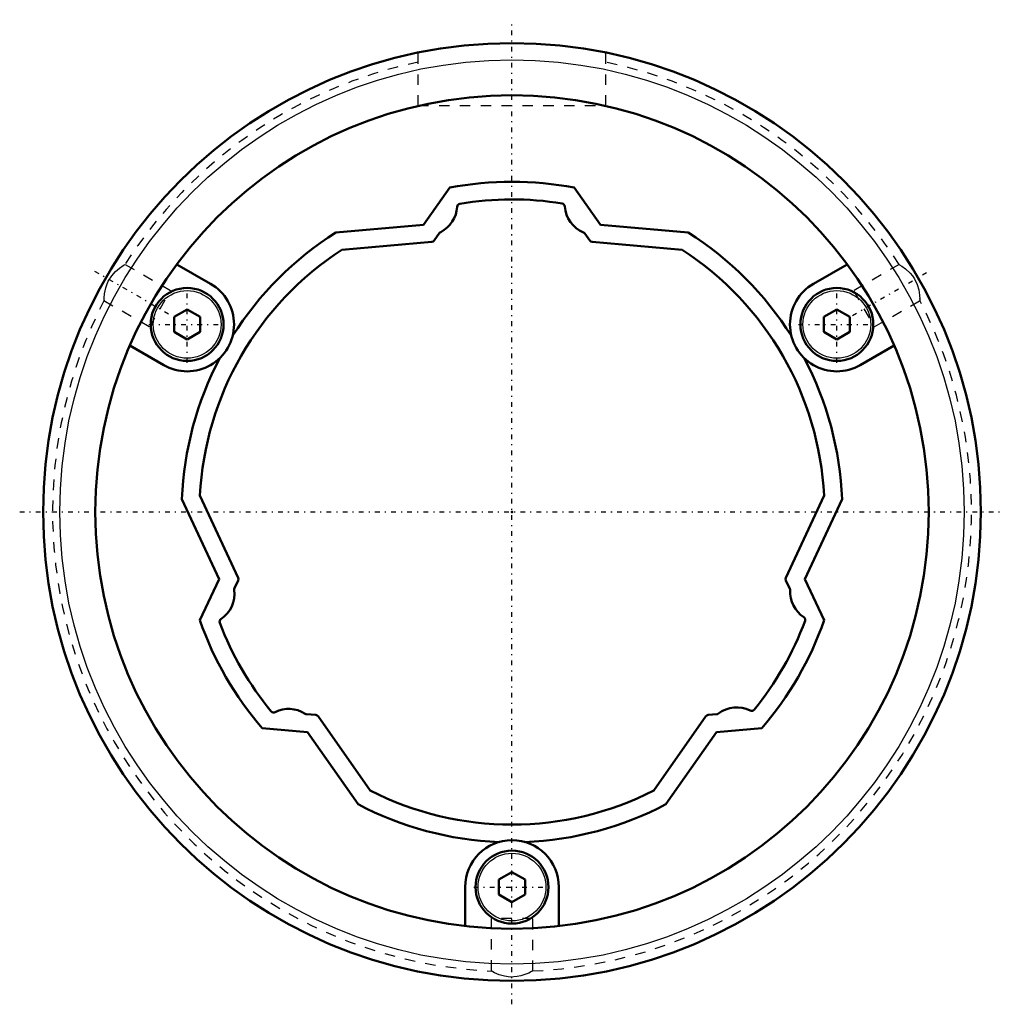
# Model space of a CAD drawing. Header units: millimetres. Extents: x -47.2 to 47.3, y -47.3 to 47.2.
import ezdxf

# ---------------------------------------------------------------- set-up
doc = ezdxf.new("R2010")
doc.units = ezdxf.units.MM
doc.linetypes.add('Center', pattern=[1.5, 0.45, -0.5, 0.05, -0.5])
doc.linetypes.add('Dashed', pattern=[2, 1, -1])
for name, color, linetype, lineweight in [('2d ConnectionPoints', 7, 'Continuous', 50), ('AM_0', 7, 'Continuous', 50), ('AM_4', 3, 'Continuous', 25), ('AM_7', 7, 'Center', 25), ('AM_9', 6, 'Dashed', 25)]:
    doc.layers.add(name, color=color, linetype=linetype, lineweight=lineweight)

# ---------------------------------------------------------------- blocks, each defined once
blk = doc.blocks.new('1_60X_cylinder_0_in_SLS601127_00__2')
at = {"layer": 'AM_0'}
for p, q in [((-5.973, 31.132), (-8.478, 27.554)), ((8.478, 27.554), (5.973, 31.132)), ((-8.478, 27.554), (-16.903, 26.817)), ((16.903, 26.817), (8.478, 27.554)), ((-28.927, 21.897), (-32.171, 23.77)), ((32.171, 23.77), (28.927, 21.897)), ((-31.177, 19.443), (-32.427, 18.722)), ((-29.927, 18.722), (-31.177, 19.443)), ((31.177, 19.443), (29.927, 18.722)), ((32.427, 18.722), (31.177, 19.443)), ((-32.427, 18.722), (-32.427, 17.278)), ((-29.927, 17.278), (-29.927, 18.722)), ((29.927, 18.722), (29.927, 17.278)), ((32.427, 17.278), (32.427, 18.722)), ((-32.427, 17.278), (-31.177, 16.557)), ((-31.177, 16.557), (-29.927, 17.278)), ((29.927, 17.278), (31.177, 16.557)), ((31.177, 16.557), (32.427, 17.278)), ((-36.671, 15.976), (-33.427, 14.103)), ((33.427, 14.103), (36.671, 15.976)), ((-31.676, 1.23), (-28.102, -6.435)), ((28.102, -6.435), (31.676, 1.23)), ((-28.102, -6.435), (-29.948, -10.394)), ((29.948, -10.394), (28.102, -6.435)), ((-23.975, -20.739), (-19.624, -21.119)), ((19.624, -21.119), (23.975, -20.739)), ((-19.624, -21.119), (-14.773, -28.047)), ((14.773, -28.047), (19.624, -21.119)), ((0, -34.557), (-1.25, -35.278)), ((1.25, -35.278), (0, -34.557)), ((-1.25, -35.278), (-1.25, -36.722)), ((1.25, -36.722), (1.25, -35.278)), ((-4.5, -36), (-4.5, -39.746)), ((-1.25, -36.722), (0, -37.443)), ((0, -37.443), (1.25, -36.722)), ((4.5, -39.746), (4.5, -36))]:
    blk.add_line(p, q, dxfattribs=at)
for centre, radius in [((0, 0), 45), ((0, 0), 40), ((-31.177, 18), 3.5), ((31.177, 18), 3.5), ((0, -36), 3.5)]:
    blk.add_circle(centre, radius, dxfattribs=at)
for centre, radius, start, end in [((0, 0), 31.7, 79.13989, 100.86011), ((0, 0), 31.7, 122.22373, 147.74977), ((0, 0), 31.7, 32.25023, 57.77625), ((-31.177, 18), 4.5, 240, 60), ((31.177, 18), 4.5, 119.99992, 300.00008), ((0, 0), 31.7, 152.25023, 177.77625), ((0, 0), 31.7, 2.22373, 27.74978), ((0, 0), 31.7, 199.13989, 220.86011), ((0, 0), 31.7, 319.13989, 340.86011), ((0, 0), 31.7, 242.22373, 267.74977), ((0, 0), 31.7, 272.25023, 297.77625), ((0, -36), 4.5, 360, 180)]:
    blk.add_arc(centre, radius, start, end, dxfattribs=at)
at = {"layer": 'AM_4'}
for centre, radius in [((0, 0), 43.4), ((-31.177, 18), 3.25), ((31.177, 18), 3.25), ((0, -36), 3.25)]:
    blk.add_circle(centre, radius, dxfattribs=at)
at = {"layer": 'AM_7'}
for p, q in [((0, -47.25), (0, 47.25)), ((-40.056, 23.126), (-32.69, 18.874)), ((32.69, 18.874), (40.056, 23.126)), ((-31.177, 14.325), (-31.177, 21.675)), ((31.177, 14.325), (31.177, 21.675)), ((-34.852, 18), (-27.502, 18)), ((27.502, 18), (34.852, 18)), ((-47.25, 0), (47.25, 0)), ((-3.675, -36), (3.675, -36))]:
    blk.add_line(p, q, dxfattribs=at)
at = {"layer": 'AM_9'}
for p, q in [((-9, 39), (-9, 44.091)), ((9, 39), (9, 44.091)), ((-9, 39), (9, 39)), ((-32.775, 21.232), (-37.158, 23.763)), ((37.159, 23.763), (32.775, 21.232)), ((-34.775, 17.768), (-32.775, 21.232)), ((32.775, 21.232), (34.775, 17.768)), ((-39.162, 20.301), (-34.775, 17.768)), ((34.775, 17.768), (39.151, 20.295)), ((39.146, 20.429), (39.143, 20.499)), ((2, -39), (-2, -39)), ((-2, -39), (-2, -44.066)), ((2, -44.059), (2, -39))]:
    blk.add_line(p, q, dxfattribs=at)
for points in [[(-39.151, 20.294), (-39.15, 20.331), (-39.14, 20.542), (-39.103, 20.933), (-38.989, 21.503), (-38.889, 21.818), (-38.745, 22.148), (-38.417, 22.671), (-38.056, 23.074), (-37.662, 23.411), (-37.314, 23.656), (-37.209, 23.723), (-37.155, 23.756), (-37.151, 23.758)], [(37.151, 23.758), (37.206, 23.724), (37.413, 23.59), (37.759, 23.335), (38.211, 22.916), (38.424, 22.663), (38.624, 22.368), (38.884, 21.83), (39.035, 21.317), (39.117, 20.814), (39.146, 20.427), (39.151, 20.294), (39.151, 20.294)], [(2, -44.053), (1.998, -44.054), (1.885, -44.114), (1.608, -44.25), (1.146, -44.435), (0.846, -44.524), (0.504, -44.595), (-0.16, -44.63), (-0.721, -44.554), (-1.228, -44.406), (-1.676, -44.218), (-1.839, -44.138), (-1.951, -44.079), (-2, -44.053)]]:
    blk.add_lwpolyline(points, dxfattribs=at)
for start, end in [(101.77276, 147.42257), (32.57667, 78.22674), (152.56865, 267.43105), (272.58382, 27.40111)]:
    blk.add_arc((0, 0), 44.098, start, end, dxfattribs=at)
blk = doc.blocks.new('2_60_X127__0_in_SLS601127_00__2')
at = {"layer": 'AM_0'}
for p, q in [((-6.946, 26.778), (-7.46, 26.045)), ((7.46, 26.045), (6.985, 26.722)), ((-7.679, 25.918), (-16.339, 25.16)), ((16.339, 25.16), (7.679, 25.918)), ((-29.959, 1.57), (-26.285, -6.308)), ((26.285, -6.308), (29.959, 1.57)), ((-26.285, -6.562), (-26.635, -7.312)), ((26.664, -7.374), (26.285, -6.562)), ((-19.718, -19.405), (-18.825, -19.483)), ((-18.606, -19.609), (-13.62, -26.73)), ((13.62, -26.73), (18.606, -19.609)), ((18.825, -19.483), (19.65, -19.411))]:
    blk.add_line(p, q, dxfattribs=at)
for centre, radius, start, end in [((-8.162, 29.453), 2.9, 297.17918, 356.93199), ((-4.966, 29.282), 0.3, 99.62615, 176.93198), ((0, 0), 30, 80.76412, 99.62615), ((4.767, 29.315), 0.3, 3.45828, 80.76412), ((7.961, 29.508), 2.9, 183.45828, 247.55757), ((-6.7, 26.606), 0.3, 117.17918, 145), ((6.739, 26.55), 0.3, 35, 67.55757), ((-7.706, 26.217), 0.3, 275.00117, 325.00068), ((7.706, 26.217), 0.3, 214.99926, 264.99931), ((0, 0), 30, 122.99979, 177.0002), ((0, 0), 30, 2.99979, 57.0002), ((-26.557, -6.435), 0.3, 334.99926, 24.99931), ((26.557, -6.435), 0.3, 155.00117, 205.00068), ((-29.535, -7.86), 2.9, 303.45828, 7.55757), ((-26.363, -7.439), 0.3, 155, 187.55757), ((26.392, -7.501), 0.3, 357.17918, 25), ((29.588, -7.658), 2.9, 177.17918, 236.93199), ((-27.771, -10.529), 0.3, 123.45832, 200.76412), ((27.842, -10.34), 0.3, 339.62615, 56.93198), ((0, 0), 30, 200.76412, 219.62615), ((0, 0), 30, 320.76412, 339.62615), ((-21.426, -21.795), 2.9, 57.17918, 116.93199), ((21.574, -21.648), 2.9, 63.45828, 127.55757), ((-22.876, -18.942), 0.3, 219.62615, 296.93199), ((-19.692, -19.106), 0.3, 237.17916, 265), ((-18.852, -19.781), 0.3, 35.00117, 85.00068), ((18.852, -19.781), 0.3, 94.99926, 144.99931), ((19.624, -19.112), 0.3, 275, 307.55757), ((23.004, -18.786), 0.3, 243.45826, 320.76414), ((0, 0), 30, 242.99979, 297.0002)]:
    blk.add_arc(centre, radius, start, end, dxfattribs=at)

msp = doc.modelspace()

# ---------------------------------------------------------------- linework, layer by layer
at = {"layer": '2d ConnectionPoints'}
msp.add_point((0, 0), dxfattribs=at)

# ---------------------------------------------------------------- block references
for name in ['1_60X_cylinder_0_in_SLS601127_00__2', '2_60_X127__0_in_SLS601127_00__2']:
    msp.add_blockref(name, (0, 0))

doc.saveas('drawing.dxf')
